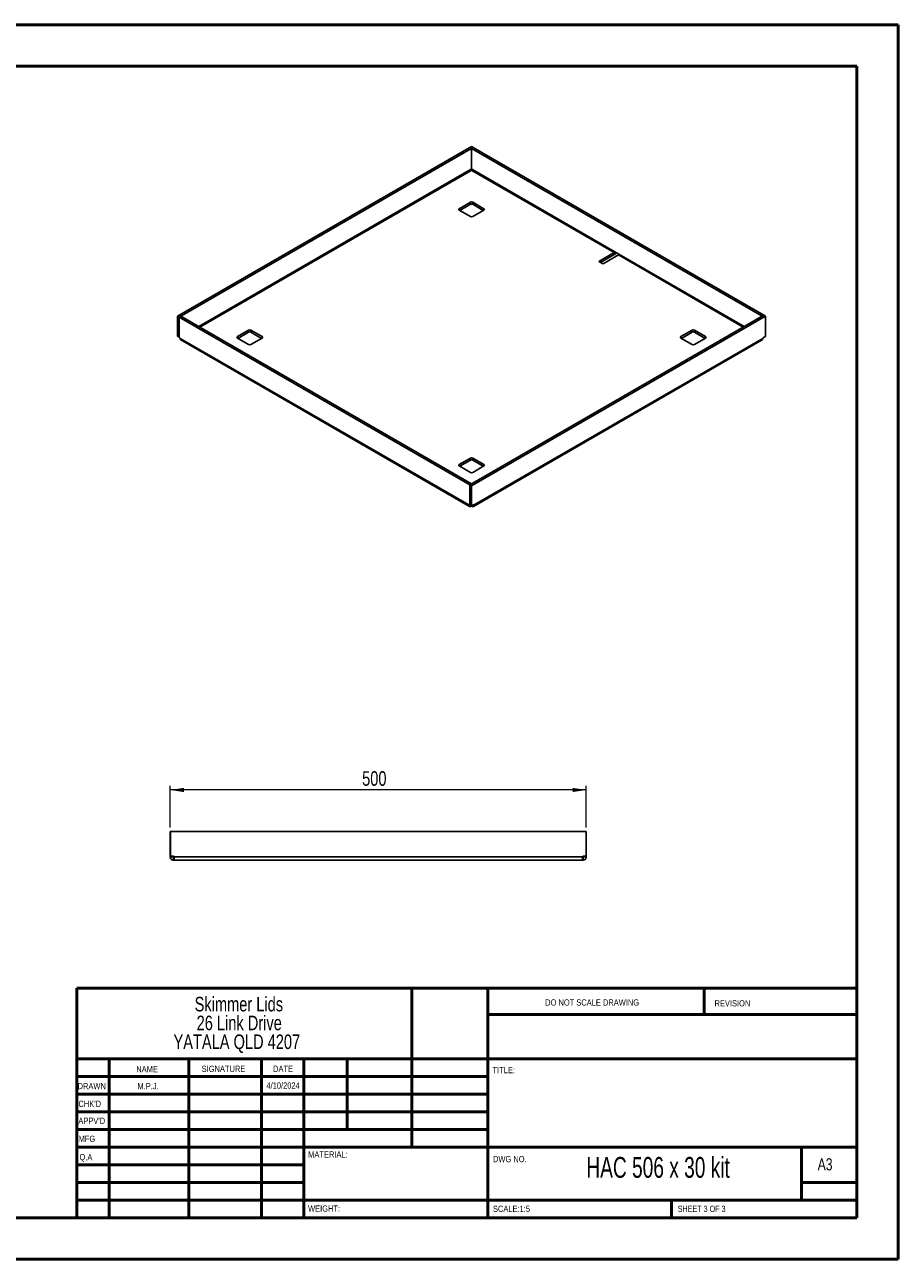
# Paper-space layout 'Sheet3' of a CAD drawing. Header units: millimetres. Extents: x 0 to 420, y 0 to 297.
# Tile 2 of 2: x 210 to 420, y 0 to 297. Entities that reach past the tile are written whole.
import ezdxf

# ---------------------------------------------------------------- set-up
doc = ezdxf.new("R2010")
doc.units = ezdxf.units.MM
doc.styles.add('SLDTEXTSTYLE0', font='TXT', dxfattribs={"width": 0.6875})
doc.styles.add('SLDTEXTSTYLE1', font='TXT', dxfattribs={"width": 0.75})
doc.dimstyles.new('SLDDIMSTYLE0', dxfattribs={"dimtxt": 3.5, "dimasz": 3.302, "dimexe": 0, "dimexo": 0.0625, "dimgap": 0.875, "dimtad": 1, "dimdec": 0, "dimlfac": 5, "dimrnd": 1e-09, "dimzin": 12, "dimdsep": 46, "dimtxsty": 'SLDTEXTSTYLE1', "dimsah": 1, "dimcen": 0.09, "dimadec": 0, "dimazin": 3, "dimtfac": 1, "dimtdec": 0, "dimtofl": 0, "dimtmove": 0, "dimatfit": 3, "dimfxl": 1, "dimfrac": 2, "dimtolj": 1, "dimtzin": 12, "dimarcsym": 0})

# ---------------------------------------------------------------- blocks, each defined once
blk = doc.blocks.new('SW_NOTE_0_2')
at = {"color": 0, "linetype": 'Continuous', "lineweight": 0, "char_height": 3.5, "attachment_point": 2, "style": 'SLDTEXTSTYLE1'}
for s, insert in [('Skimmer Lids', (13.89, 4.51)), ('26 Link Drive', (13.98, -0.01)), ('YATALA QLD 4207', (13.4, -4.54))]:
    blk.add_mtext(s, dxfattribs=dict(at, insert=insert))
blk = doc.blocks.new('_D_6')
at = {"color": 7, "linetype": 'Continuous', "lineweight": 0}
for p, q in [((245.37, 104.12), (245.37, 114.12)), ((345.37, 113.12), (245.37, 113.12)), ((345.37, 104.12), (345.37, 114.12))]:
    blk.add_line(p, q, dxfattribs=at)
at = {"color": 7, "linetype": 'Continuous', "lineweight": 18}
for points in [[(245.37, 113.12), (248.68, 112.61), (248.68, 113.63)], [(345.37, 113.12), (342.07, 113.63), (342.07, 112.61)]]:
    blk.add_solid(points, dxfattribs=at)
at = {"color": 7, "linetype": 'Continuous', "lineweight": 18, "insert": (291.49, 117.63), "char_height": 3.5, "attachment_point": 1, "style": 'SLDTEXTSTYLE1'}
blk.add_mtext('500', dxfattribs=at)

psp = doc.layouts.new('Sheet3')

# ---------------------------------------------------------------- linework, layer by layer
at = {"color": 7, "linetype": 'Continuous', "lineweight": 50}
for p, q in [((0.38, 297.21), (420.38, 297.21)), ((420.38, 0.21), (420.38, 297.21)), ((10.38, 287.21), (410.38, 287.21)), ((410.38, 287.21), (410.38, 10.21)), ((222.88, 65.46), (410.08, 65.46)), ((222.88, 65.46), (222.88, 10.21)), ((303.48, 65.46), (303.48, 27.21)), ((321.68, 65.46), (321.68, 10.21)), ((373.68, 59.09), (373.68, 65.46)), ((410.08, 59.09), (321.68, 59.09)), ((410.08, 48.46), (222.88, 48.46)), ((230.68, 48.46), (230.68, 10.21)), ((249.87, 48.46), (249.87, 10.21)), ((267.28, 48.46), (267.28, 10.21)), ((277.48, 10.21), (277.48, 48.46)), ((287.88, 31.46), (287.88, 48.46)), ((321.68, 44.21), (222.88, 44.21)), ((321.68, 39.96), (222.88, 39.96)), ((321.68, 35.71), (222.88, 35.71)), ((321.68, 31.46), (222.88, 31.46)), ((277.48, 27.21), (222.88, 27.21)), ((277.48, 27.21), (410.08, 27.21)), ((397.08, 14.46), (397.08, 27.21)), ((277.48, 22.96), (222.88, 22.96)), ((277.48, 18.71), (222.88, 18.71)), ((410.08, 18.71), (397.08, 18.71)), ((222.88, 14.46), (410.38, 14.46)), ((365.88, 10.21), (365.88, 14.46)), ((10.38, 10.21), (410.38, 10.21)), ((0.38, 0.21), (420.38, 0.21))]:
    psp.add_line(p, q, dxfattribs=at)
at = {"color": 7, "linetype": 'Continuous', "lineweight": 25}
for p, q in [((317.77, 267.92), (247.1, 227.12)), ((318.19, 267.67), (247.52, 226.88)), ((317.77, 267.92), (318.19, 267.67)), ((317.8, 267.44), (318.22, 267.68)), ((387.64, 227.11), (317.8, 267.44)), ((317.8, 262.59), (317.8, 267.44)), ((318.19, 267.66), (318.19, 267.67)), ((388.07, 227.36), (318.22, 267.68)), ((317.57, 262.34), (252.23, 224.62)), ((252.46, 224.49), (317.68, 262.14)), ((317.71, 262.55), (317.8, 262.6)), ((317.8, 262.59), (317.87, 262.55)), ((317.9, 262.14), (352.11, 242.39)), ((352.22, 242.59), (318.01, 262.34)), ((317.51, 254.5), (314.82, 252.95)), ((314.82, 252.95), (314.82, 252.62)), ((314.82, 252.62), (317.51, 251.07)), ((314.96, 252.54), (317.51, 254.01)), ((317.51, 254.5), (317.51, 254.01)), ((320.76, 252.95), (318.07, 254.5)), ((318.07, 254.5), (318.07, 254.01)), ((318.07, 254.01), (320.62, 252.54)), ((318.07, 251.07), (320.76, 252.62)), ((320.76, 252.95), (320.76, 252.62)), ((352.11, 242.39), (348.41, 240.25)), ((352.11, 241.9), (348.83, 240.01)), ((349.4, 239.68), (353.1, 241.82)), ((352.11, 241.9), (352.11, 242.39)), ((353.21, 242.02), (352.22, 242.59)), ((353.1, 241.82), (383.12, 224.49)), ((383.34, 224.62), (353.21, 242.02)), ((348.41, 240.25), (349.4, 239.68)), ((247.1, 227.12), (247.52, 226.88)), ((247.1, 222.26), (247.1, 227.12)), ((247.93, 227.1), (247.51, 226.86)), ((247.51, 226.86), (317.36, 186.54)), ((247.51, 222.02), (247.51, 226.86)), ((247.52, 226.87), (247.52, 226.88)), ((247.93, 227.1), (317.78, 186.78)), ((317.39, 186.55), (388.05, 227.34)), ((317.81, 186.3), (388.48, 227.1)), ((387.64, 227.11), (388.07, 227.36)), ((387.64, 227.1), (387.64, 227.11)), ((388.48, 227.1), (388.05, 227.34)), ((388.07, 227.36), (388.07, 227.33)), ((388.48, 222.24), (388.48, 227.1)), ((264.19, 223.72), (261.5, 222.17)), ((261.64, 221.76), (264.19, 223.23)), ((264.19, 223.72), (264.19, 223.23)), ((267.44, 222.17), (264.76, 223.72)), ((264.76, 223.72), (264.76, 223.23)), ((264.76, 223.23), (267.3, 221.76)), ((370.82, 223.72), (368.13, 222.17)), ((368.28, 221.76), (370.82, 223.23)), ((370.82, 223.72), (370.82, 223.23)), ((374.07, 222.17), (371.39, 223.72)), ((371.39, 223.72), (371.39, 223.23)), ((371.39, 223.23), (373.93, 221.76)), ((247.1, 222.26), (247.51, 222.02)), ((247.59, 221.97), (247.51, 222.02)), ((247.72, 221.76), (317.14, 181.69)), ((247.88, 221.41), (317.3, 181.34)), ((261.5, 222.17), (261.5, 221.84)), ((261.5, 221.84), (264.19, 220.29)), ((264.76, 220.29), (267.44, 221.84)), ((267.44, 222.17), (267.44, 221.84)), ((318.28, 181.34), (387.69, 221.41)), ((387.85, 221.76), (318.43, 181.69)), ((368.13, 222.17), (368.13, 221.84)), ((368.13, 221.84), (370.82, 220.29)), ((371.39, 220.29), (374.07, 221.84)), ((374.07, 222.17), (374.07, 221.84)), ((387.99, 221.97), (388.42, 222.22)), ((317.51, 192.94), (314.82, 191.39)), ((314.82, 191.39), (314.82, 191.06)), ((314.82, 191.06), (317.51, 189.51)), ((314.96, 190.98), (317.51, 192.45)), ((317.51, 192.94), (317.51, 192.45)), ((320.76, 191.39), (318.07, 192.94)), ((318.07, 192.94), (318.07, 192.45)), ((318.07, 192.45), (320.62, 190.98)), ((318.07, 189.51), (320.76, 191.06)), ((320.76, 191.39), (320.76, 191.06)), ((317.78, 186.78), (317.36, 186.54)), ((317.36, 181.69), (317.36, 186.54)), ((317.81, 186.3), (317.39, 186.55)), ((317.39, 181.68), (317.39, 186.55)), ((317.78, 186.77), (317.78, 186.78)), ((317.81, 181.44), (317.81, 186.3)), ((317.14, 181.69), (317.25, 181.75)), ((317.14, 181.63), (317.28, 181.73)), ((317.36, 181.69), (317.28, 181.74)), ((317.36, 181.69), (317.39, 181.71)), ((317.81, 181.44), (317.39, 181.68)), ((317.62, 181.35), (317.64, 181.54)), ((317.68, 181.38), (317.68, 181.51)), ((318.3, 181.74), (317.87, 181.49)), ((317.9, 181.38), (317.9, 181.51)), ((317.95, 181.35), (317.94, 181.53)), ((318.43, 181.63), (318.29, 181.73)), ((318.43, 181.69), (318.33, 181.75)), ((245.4, 103.12), (245.37, 103.12)), ((245.37, 97.19), (245.37, 103.12)), ((245.4, 97.17), (245.4, 103.12)), ((245.4, 103.12), (345.34, 103.12)), ((345.34, 97.17), (345.34, 103.12)), ((345.34, 103.12), (345.37, 103.12)), ((345.37, 103.12), (345.37, 97.19)), ((245.37, 97.19), (245.4, 97.19)), ((245.37, 97.19), (245.37, 97.03)), ((245.37, 97.03), (245.97, 97.03)), ((245.38, 96.95), (245.97, 97.01)), ((246.09, 97.19), (245.49, 97.19)), ((245.97, 97.19), (245.97, 97.03)), ((246.06, 96.27), (246.12, 96.87)), ((246.13, 96.27), (246.13, 96.87)), ((246.13, 96.87), (246.29, 96.87)), ((246.13, 96.27), (246.29, 96.27)), ((344.46, 97.03), (246.29, 97.03)), ((246.29, 96.27), (246.29, 96.87)), ((344.46, 96.27), (246.29, 96.27)), ((344.46, 96.27), (344.46, 96.87)), ((344.46, 96.87), (344.61, 96.87)), ((344.46, 96.27), (344.61, 96.27)), ((344.61, 96.27), (344.61, 96.87)), ((344.69, 96.27), (344.63, 96.87)), ((344.66, 97.19), (345.26, 97.19)), ((344.77, 97.03), (344.77, 97.19)), ((345.37, 97.03), (344.77, 97.03)), ((345.37, 96.95), (344.77, 97.01)), ((345.37, 97.19), (345.34, 97.19)), ((345.37, 97.03), (345.37, 97.19))]:
    psp.add_line(p, q, dxfattribs=at)
at = {"color": 7, "linetype": 'Continuous', "lineweight": 25, "flags": 128}
for points in [[(317.28, 181.74), (317.26, 181.75), (317.23, 181.76), (317.21, 181.76), (317.19, 181.75), (317.18, 181.74), (317.16, 181.73), (317.15, 181.71), (317.14, 181.69)], [(318.43, 181.69), (318.43, 181.71), (318.42, 181.73), (318.4, 181.74), (318.38, 181.75), (318.36, 181.76), (318.34, 181.76), (318.32, 181.75), (318.3, 181.74)]]:
    psp.add_lwpolyline(points, dxfattribs=at)
at = {"color": 7, "linetype": 'Continuous', "lineweight": 25}
for centre, radius, start, end in [((317.88, 262.28), 0.313, 122.9281, 169.9812), ((317.79, 262.45), 0.325, 250.5631, 289.4369), ((317.7, 262.28), 0.313, 10.0188, 57.0719), ((314.88, 252.78), 0.175, 110.7834, 249.2166), ((317.79, 253.95), 0.615, 62.6097, 117.3903), ((317.79, 253.46), 0.615, 62.6097, 117.3903), ((320.7, 252.78), 0.175, 290.7834, 69.2166), ((317.79, 251.62), 0.615, 242.6097, 297.3903), ((351.98, 242.6), 0.246, 302.6055, 357.3945), ((351.49, 242.87), 1.15, 302.5159, 335.9647), ((352.97, 242.03), 0.246, 302.6055, 357.3945), ((264.47, 223.17), 0.615, 62.6097, 117.3903), ((264.47, 222.68), 0.615, 62.6097, 117.3903), ((371.1, 223.17), 0.615, 62.6097, 117.3903), ((371.1, 222.68), 0.615, 62.6097, 117.3903), ((247.41, 221.71), 0.313, 10.0188, 57.0719), ((261.56, 222.01), 0.175, 110.7834, 249.2166), ((264.47, 220.84), 0.615, 242.6097, 297.3903), ((267.38, 222.01), 0.175, 290.7834, 69.2166), ((368.2, 222.01), 0.175, 110.7834, 249.2166), ((371.1, 220.84), 0.615, 242.6097, 297.3903), ((374.01, 222.01), 0.175, 290.7834, 69.2166), ((388.16, 221.71), 0.313, 122.9281, 169.9812), ((388.48, 222.11), 0.13, 92.8533, 121.7037), ((314.88, 191.23), 0.175, 110.7834, 249.2166), ((317.79, 192.4), 0.615, 62.6097, 117.3903), ((317.79, 191.91), 0.615, 62.6097, 117.3903), ((320.7, 191.23), 0.175, 290.7834, 69.2166), ((317.79, 190.06), 0.615, 242.6097, 297.3903), ((317.79, 181.07), 0.325, 70.5631, 109.4369), ((318, 181.28), 0.251, 120.8804, 139.4163), ((245.49, 96.99), 0.2, 90, 115.9656), ((246.09, 96.99), 0.2, 12.2494, 90), ((344.66, 96.99), 0.2, 90, 167.7506), ((345.26, 96.99), 0.2, 64.0344, 90)]:
    psp.add_arc(centre, radius, start, end, dxfattribs=at)
for points in [[(317.57, 262.34), (317.57, 262.33), (317.56, 262.33), (317.56, 262.32)], [(317.67, 262.15), (317.67, 262.15), (317.67, 262.14), (317.68, 262.14)], [(317.9, 262.14), (317.9, 262.14), (317.91, 262.15), (317.91, 262.15)], [(318.01, 262.32), (318.01, 262.33), (318.01, 262.33), (318.01, 262.34)], [(245.97, 97.01), (245.97, 97.02), (245.97, 97.02), (245.97, 97.03)], [(246.13, 96.87), (246.13, 96.87), (246.12, 96.87), (246.12, 96.87)], [(344.63, 96.87), (344.62, 96.87), (344.62, 96.87), (344.61, 96.87)], [(344.77, 97.03), (344.77, 97.02), (344.77, 97.02), (344.77, 97.01)]]:
    psp.add_open_spline(points, degree=3, dxfattribs=at)
for points, knots in [([(317.67, 262.15), (317.64, 262.17), (317.62, 262.19), (317.58, 262.26), (317.57, 262.29), (317.56, 262.32)], [0, 0, 0, 0, 0.5, 0.5, 1, 1, 1, 1]), ([(318.01, 262.32), (318.01, 262.29), (318, 262.26), (317.96, 262.19), (317.94, 262.17), (317.91, 262.15)], [0, 0, 0, 0, 0.5, 0.5, 1, 1, 1, 1]), ([(247.72, 221.76), (247.72, 221.75), (247.73, 221.73), (247.73, 221.71), (247.73, 221.7)], [0, 0, 0, 0, 0.498079, 1, 1, 1, 1]), ([(247.88, 221.41), (247.88, 221.41), (247.83, 221.43), (247.77, 221.52), (247.74, 221.64), (247.73, 221.7)], [0, 0, 0, 0, 0.000117, 0.500058, 1, 1, 1, 1]), ([(387.85, 221.7), (387.83, 221.64), (387.81, 221.52), (387.74, 221.43), (387.69, 221.41), (387.69, 221.41)], [0, 0, 0, 0, 0.499942, 0.999883, 1, 1, 1, 1]), ([(387.85, 221.7), (387.85, 221.71), (387.85, 221.73), (387.85, 221.75), (387.85, 221.76)], [0, 0, 0, 0, 0.501921, 1, 1, 1, 1]), ([(317.14, 181.63), (317.14, 181.64), (317.14, 181.66), (317.14, 181.68), (317.14, 181.69)], [0, 0, 0, 0, 0.501921, 1, 1, 1, 1]), ([(317.14, 181.63), (317.15, 181.56), (317.16, 181.5), (317.22, 181.41), (317.25, 181.37), (317.34, 181.32), (317.39, 181.31), (317.5, 181.31), (317.56, 181.32), (317.62, 181.35)], [0, 0, 0, 0, 0.25, 0.25, 0.5, 0.5, 0.75, 0.75, 1, 1, 1, 1]), ([(317.68, 181.38), (317.67, 181.37), (317.65, 181.36), (317.63, 181.36), (317.62, 181.35)], [0, 0, 0, 0, 0.498079, 1, 1, 1, 1]), ([(317.95, 181.35), (317.94, 181.36), (317.93, 181.36), (317.91, 181.37), (317.9, 181.38)], [0, 0, 0, 0, 0.501921, 1, 1, 1, 1]), ([(317.95, 181.35), (318.01, 181.32), (318.07, 181.31), (318.19, 181.31), (318.24, 181.32), (318.32, 181.37), (318.36, 181.41), (318.41, 181.5), (318.43, 181.56), (318.43, 181.63)], [0, 0, 0, 0, 0.25, 0.25, 0.5, 0.5, 0.75, 0.75, 1, 1, 1, 1]), ([(318.43, 181.69), (318.43, 181.68), (318.44, 181.66), (318.44, 181.64), (318.43, 181.63)], [0, 0, 0, 0, 0.4980787, 1, 1, 1, 1]), ([(245.38, 96.95), (245.38, 96.97), (245.37, 96.99), (245.37, 97.02), (245.37, 97.03)], [0, 0, 0, 0, 0.501921, 1, 1, 1, 1]), ([(245.38, 96.95), (245.39, 96.87), (245.41, 96.78), (245.48, 96.63), (245.53, 96.55), (245.66, 96.43), (245.73, 96.38), (245.89, 96.3), (245.97, 96.28), (246.06, 96.27)], [0, 0, 0, 0, 0.25, 0.25, 0.5, 0.5, 0.75, 0.75, 1, 1, 1, 1]), ([(245.97, 97.01), (245.98, 96.98), (245.99, 96.94), (246.05, 96.89), (246.08, 96.87), (246.12, 96.87)], [0, 0, 0, 0, 0.5, 0.5, 1, 1, 1, 1]), ([(246.13, 96.27), (246.12, 96.27), (246.1, 96.27), (246.07, 96.27), (246.06, 96.27)], [0, 0, 0, 0, 0.498079, 1, 1, 1, 1]), ([(246.29, 97.03), (246.29, 97.02), (246.29, 96.99), (246.29, 96.97), (246.29, 96.95)], [0, 0, 0, 0, 0.4980787, 1, 1, 1, 1]), ([(246.29, 96.27), (246.29, 96.28), (246.29, 96.3), (246.29, 96.38), (246.29, 96.43), (246.29, 96.55), (246.29, 96.63), (246.29, 96.78), (246.29, 96.87), (246.29, 96.95)], [0, 0, 0, 0, 0.25, 0.25, 0.5, 0.5, 0.75, 0.75, 1, 1, 1, 1]), ([(246.29, 96.92), (246.29, 96.9), (246.29, 96.88), (246.29, 96.87), (246.29, 96.87)], [0, 0, 0, 0, 0.496504, 1, 1, 1, 1]), ([(246.29, 96.27), (246.29, 96.27), (246.29, 96.27), (246.29, 96.27), (246.29, 96.27)], [0, 0, 0, 0, 0.501921, 1, 1, 1, 1]), ([(344.46, 96.95), (344.46, 96.97), (344.46, 96.99), (344.46, 97.02), (344.46, 97.03)], [0, 0, 0, 0, 0.501921, 1, 1, 1, 1]), ([(344.46, 96.95), (344.46, 96.87), (344.46, 96.78), (344.46, 96.63), (344.46, 96.55), (344.46, 96.43), (344.46, 96.38), (344.46, 96.3), (344.46, 96.28), (344.46, 96.27)], [0, 0, 0, 0, 0.25, 0.25, 0.5, 0.5, 0.75, 0.75, 1, 1, 1, 1]), ([(344.46, 96.87), (344.46, 96.87), (344.46, 96.88), (344.46, 96.9), (344.46, 96.92)], [0, 0, 0, 0, 0.503496, 1, 1, 1, 1]), ([(344.46, 96.27), (344.46, 96.27), (344.46, 96.27), (344.46, 96.27), (344.46, 96.27)], [0, 0, 0, 0, 0.498079, 1, 1, 1, 1]), ([(344.69, 96.27), (344.68, 96.27), (344.65, 96.27), (344.63, 96.27), (344.61, 96.27)], [0, 0, 0, 0, 0.501921, 1, 1, 1, 1]), ([(344.63, 96.87), (344.67, 96.87), (344.7, 96.89), (344.75, 96.94), (344.77, 96.98), (344.77, 97.01)], [0, 0, 0, 0, 0.5, 0.5, 1, 1, 1, 1]), ([(344.69, 96.27), (344.77, 96.28), (344.86, 96.3), (345.02, 96.38), (345.09, 96.43), (345.21, 96.55), (345.26, 96.63), (345.34, 96.78), (345.36, 96.87), (345.37, 96.95)], [0, 0, 0, 0, 0.25, 0.25, 0.5, 0.5, 0.75, 0.75, 1, 1, 1, 1]), ([(345.37, 97.03), (345.37, 97.02), (345.37, 96.99), (345.37, 96.97), (345.37, 96.95)], [0, 0, 0, 0, 0.4980787, 1, 1, 1, 1])]:
    psp.add_open_spline(points, degree=3, knots=knots, dxfattribs=at)

# ---------------------------------------------------------------- block references
at = {"color": 7, "linetype": 'Continuous', "lineweight": 0}
psp.add_blockref('SW_NOTE_0_2', (247.97, 58.84), dxfattribs=at)

# ---------------------------------------------------------------- texts
for s, insert, char_height, attachment_point, style in [('DO NOT SCALE DRAWING', (335.49, 62.75), 1.5, 1, 'SLDTEXTSTYLE1'), ('REVISION', (376.21, 62.55), 1.5, 1, 'SLDTEXTSTYLE1'), ('NAME', (237.2, 46.72), 1.5, 1, 'SLDTEXTSTYLE1'), ('SIGNATURE', (252.91, 46.78), 1.5, 1, 'SLDTEXTSTYLE1'), ('DATE', (270.09, 46.79), 1.5, 1, 'SLDTEXTSTYLE1'), ('TITLE:', (322.84, 46.49), 1.5, 1, 'SLDTEXTSTYLE1'), ('DRAWN', (223.09, 42.64), 1.5, 1, 'SLDTEXTSTYLE1'), ('M.P.J.', (240.04, 42.6), 1.499, 2, 'SLDTEXTSTYLE1'), ('4/10/2024', (272.49, 42.77), 1.499, 2, 'SLDTEXTSTYLE1'), ("CHK'D", (223.29, 38.37), 1.5, 1, 'SLDTEXTSTYLE1'), ("APPV'D", (223.28, 34.28), 1.5, 1, 'SLDTEXTSTYLE1'), ('MFG', (223.33, 29.95), 1.5, 1, 'SLDTEXTSTYLE1'), ('Q.A', (223.55, 25.56), 1.5, 1, 'SLDTEXTSTYLE1'), ('MATERIAL:', (278.52, 26.2), 1.5, 1, 'SLDTEXTSTYLE1'), ('DWG NO.', (322.95, 25.08), 1.5, 1, 'SLDTEXTSTYLE1'), ('HAC 506 x 30 kit', (362.64, 24.83), 5, 2, 'SLDTEXTSTYLE0'), ('A3', (401, 24.52), 2.91, 1, 'SLDTEXTSTYLE1'), ('WEIGHT:', (278.5, 13.16), 1.499, 1, 'SLDTEXTSTYLE1'), ('SCALE:1:5', (322.95, 13.11), 1.5, 1, 'SLDTEXTSTYLE1'), ('SHEET 3 OF 3', (367.36, 13.11), 1.5, 1, 'SLDTEXTSTYLE0')]:
    psp.add_mtext(s, dxfattribs=dict(at, insert=insert, char_height=char_height, attachment_point=attachment_point, style=style))

# ---------------------------------------------------------------- dimensions: what is measured, and where the dimension line sits
at = {"color": 7, "linetype": 'Continuous', "lineweight": 18}
dim = psp.add_linear_dim(base=(245.37, 113.12), p1=(345.37, 103.12), p2=(245.37, 103.12), dimstyle='SLDDIMSTYLE0', dxfattribs=at)
dim.commit()
dim.dimension.update_dxf_attribs({"geometry": '_D_6', "text_midpoint": (295.37, 113.12), "dimtype": 160})

doc.saveas('drawing.dxf')
